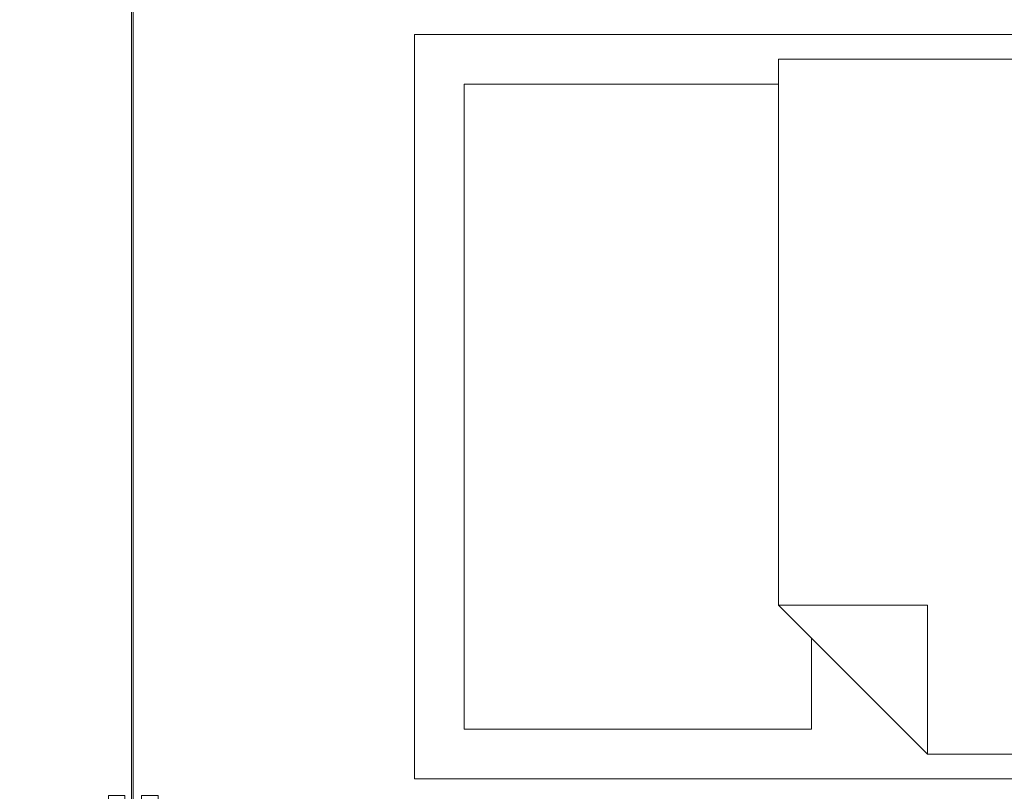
# Model space of a CAD drawing. Header units: millimetres. Extents: x -28277 to 305935, y -19284 to 4746.
# Tile 242 of 256: x 187093 to 188283, y -13704 to -12771. Entities that reach past the tile are written whole.
import ezdxf

# ---------------------------------------------------------------- set-up
doc = ezdxf.new("R2010")
doc.units = ezdxf.units.MM
doc.header["$MEASUREMENT"] = 0
doc.layers.add('Nuevo_08_E_Envans secs', color=7, linetype='Continuous')
doc.layers.add('Nuevo_Puertas Archicad', color=7, linetype='Continuous')
doc.layers.add('Nuevo_09_EI_Mobiliari general_Pluma_Nº__1', color=7, linetype='Continuous', lineweight=5)
doc.layers.add('Nuevo_Puertas Archicad_Pluma_Nº__1', color=7, linetype='Continuous', lineweight=5)

# ---------------------------------------------------------------- blocks, each defined once
blk = doc.blocks.new('Puerta Rápida Enrrollable 27')
at = {"layer": 'Nuevo_Puertas Archicad', "linetype": 'Continuous', "lineweight": 0, "true_color": 0xffffff}
h = blk.add_hatch(dxfattribs=at)
h.set_pattern_fill('Hormigón_en_Masa_0007', style=0, pattern_type=2)
h.set_pattern_definition([(0, (0, 0), (0, 1558.8), [97.5, -802.5]), (0, (450, 779.4), (0, 1558.8), [97.5, -802.5]), (60, (0, 0), (-1350, 779.4), [97.5, -802.5]), (60, (900, 0), (-1350, 779.4), [97.5, -802.5]), (120, (97.5, 0), (1350, 779.4), [97.5, -802.5]), (120, (997.5, 0), (1350, 779.4), [97.5, -802.5]), (0, (0, 150), (0, 300), [0, -300, 0, -450]), (45, (150, 150), (-212.13, 212.13), [0, -225, 0, -375])])
h.paths.add_polyline_path([(-545, 176), (-545, 174), (545, 174), (545, 176)])
at = {"layer": 'Nuevo_Puertas Archicad_Pluma_Nº__1', "color": 7, "linetype": 'Continuous', "lineweight": 5}
for p, q in [((665, 501), (695, 531)), ((695, 531), (785, 531)), ((785, 531), (815, 501)), ((665, 146), (665, 501)), ((815, 501), (815, 146)), ((-540, 206), (-665, 206)), ((-665, 206), (-665, 146)), ((-540, 186), (-540, 206)), ((540, 186), (540, 206)), ((540, 206), (665, 206)), ((665, 206), (665, 146)), ((-660, 151), (-660, 201)), ((-660, 201), (-545, 201)), ((-545, 201), (-545, 186)), ((660, 201), (545, 201)), ((545, 201), (545, 186)), ((660, 151), (660, 201)), ((-545, 186), (-540, 186)), ((545, 186), (540, 186)), ((-545, 176), (545, 176)), ((-545, 174), (-545, 176)), ((545, 174), (-545, 174)), ((545, 176), (545, 174)), ((-540, 166), (-545, 166)), ((-545, 166), (-545, 151)), ((-540, 146), (-540, 166)), ((540, 166), (545, 166)), ((540, 146), (540, 166)), ((545, 166), (545, 151)), ((-665, 146), (-540, 146)), ((-545, 151), (-660, 151)), ((-550, 140), (-550, 146)), ((665, 146), (540, 146)), ((545, 151), (660, 151)), ((550, 140), (550, 146)), ((815, 146), (665, 146)), ((-550, 134), (-550, 140)), ((-550, 121), (-550, 134)), ((550, 134), (550, 140)), ((550, 121), (550, 134)), ((-550, 108), (-550, 121)), ((550, 108), (550, 121)), ((-550, 38), (-550, 108)), ((550, 38), (550, 108)), ((-550, 25), (-550, 38)), ((550, 25), (550, 38)), ((-550, 12), (-550, 25)), ((550, 12), (550, 25)), ((-550, 6), (-550, 12)), ((550, 6), (550, 12)), ((-550, 0), (-550, 6)), ((550, 0), (550, 6))]:
    blk.add_line(p, q, dxfattribs=at)
blk = doc.blocks.new('Muro_118_7', base_point=(187054.6, -17277))
at = {"layer": 'Nuevo_Puertas Archicad', "color": 253, "linetype": 'Continuous', "lineweight": 5, "true_color": 0xa4a4a6, "xscale": -1, "zscale": 1000, "rotation": 270}
blk.add_blockref('Puerta Rápida Enrrollable 27', (187054.6, -13169.1), dxfattribs=at)
blk = doc.blocks.new('Cama Hospital 27_2')
at = {"layer": 'Nuevo_09_EI_Mobiliari general_Pluma_Nº__1', "color": 7, "linetype": 'Continuous', "lineweight": 5}
for p in [(690, 1560), (870, 1380)]:
    blk.add_line(p, (690, 1380), dxfattribs=at)
at = {"layer": 'Nuevo_09_EI_Mobiliari general_Pluma_Nº__1', "color": 7, "linetype": 'Continuous', "lineweight": 5, "flags": 128}
for points in [[(0, 0), (900, 0), (900, 2000), (0, 2000)], [(60, 1560), (690, 1560), (730, 1520), (840, 1520), (840, 1940), (60, 1940)], [(30, 30), (870, 30), (870, 1380), (690, 1560), (30, 1560)]]:
    blk.add_lwpolyline(points, close=True, dxfattribs=at)

msp = doc.modelspace()

# ---------------------------------------------------------------- block references
at = {"layer": 'Nuevo_08_E_Envans secs', "color": 7, "lineweight": 20}
msp.add_blockref('Muro_118_7', (187054.556, -17276.976), dxfattribs=at)

# ---------------------------------------------------------------- next in the draw order: block references
at = {"layer": 'Nuevo_09_EI_Mobiliari general_Pluma_Nº__1', "color": 7, "linetype": 'Continuous', "lineweight": 5, "xscale": -1, "zscale": 1000, "rotation": 90}
msp.add_blockref('Cama Hospital 27_2', (189570.236, -12789.187), dxfattribs=at)

doc.saveas('drawing.dxf')
